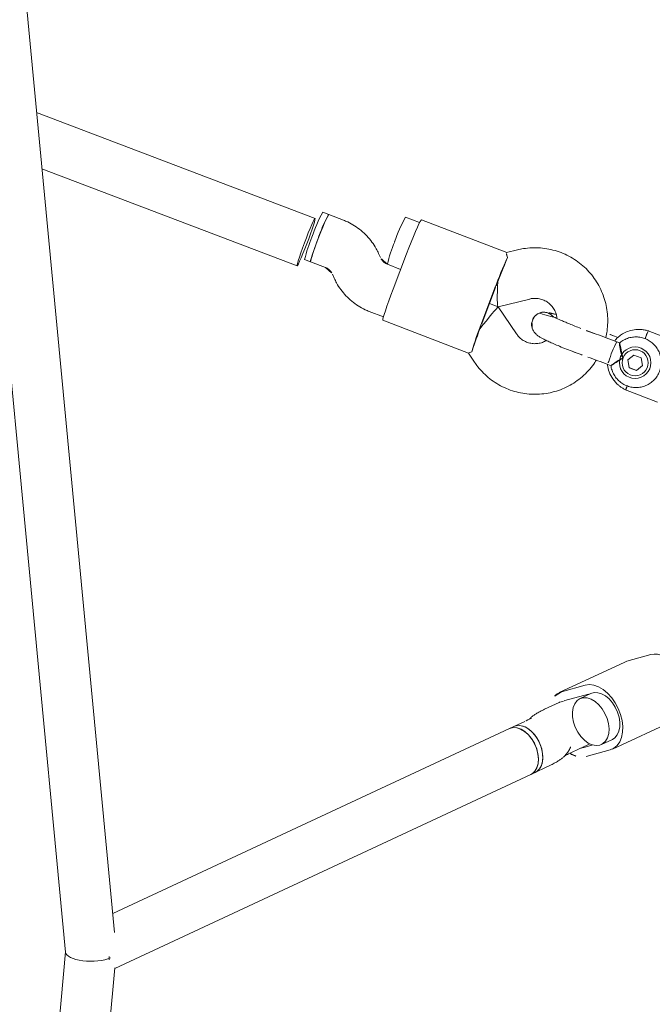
# Model space of a CAD drawing. Extents: x 5459245 to 5462690, y 5971016 to 5972523.
# Tile 159 of 198: x 5462453.423 to 5462453.623, y 5972213.204 to 5972213.515. Entities that reach past the tile are written whole.
import ezdxf

# ---------------------------------------------------------------- set-up
doc = ezdxf.new("R2010")
doc.units = 0
doc.layers.add('A_MAŁA ARCHITEKTURA', color=195, linetype='CONTINUOUS', lineweight=9)

# ---------------------------------------------------------------- blocks, each defined once
blk = doc.blocks.new('A$C43995eb0')
at = {"layer": 'A_MAŁA ARCHITEKTURA', "linetype": 'Continuous'}
for p, q in [((1345.96, 737.65), (1327.92, 751.71)), ((1768.35, 745.22), (1479.07, 629.05)), ((1313.83, 734.88), (1319.12, 729.11)), ((1346.24, 733.9), (1343.23, 736.24)), ((1351.82, 731.36), (1346.52, 737.13)), ((1349.82, 729.13), (1347.6, 731.55)), ((1481.63, 612.83), (1778.42, 732.02)), ((1319.12, 729.11), (1319.69, 728.59)), ((1319.69, 728.59), (1337.72, 714.53)), ((1347.71, 730.56), (1350.22, 728.61)), ((1353.31, 726.2), (1350.29, 728.55)), ((1351.5, 725.59), (1351.35, 725.58)), ((1333.39, 723.63), (1336.4, 721.28)), ((1339.16, 717.28), (1333.86, 723.04)), ((1331.86, 720.82), (1337.16, 715.05)), ((1363.59, 719.27), (1360.57, 721.63)), ((1364.8, 718.34), (1363.59, 719.27)), ((1339.5, 716.95), (1339.64, 716.84)), ((1340.45, 715.93), (1343.47, 713.58)), ((1479.24, 629.11), (1364.8, 718.34)), ((1350.73, 709.01), (1353.76, 706.66)), ((1353.76, 706.66), (1354.96, 705.72)), ((1354.96, 705.72), (1464.1, 620.63)), ((1242.94, 689.69), (1241.8, 700.47)), ((1221.97, 698.33), (1223.11, 687.55)), ((1231.71, 689.49), (1233.72, 690.97)), ((1233.72, 690.97), (1235.99, 689.97)), ((1231.71, 689.49), (1231.98, 687.02)), ((1236.18, 687.53), (1235.92, 690)), ((1235.99, 689.97), (1236.26, 687.49)), ((1231.98, 687.03), (1234.18, 686.06)), ((1234.25, 686.02), (1231.98, 687.02)), ((1234.18, 686.06), (1236.18, 687.53)), ((1234.18, 686.06), (1234.25, 686.02)), ((1236.26, 687.49), (1234.25, 686.02)), ((1236.18, 687.53), (1236.26, 687.49)), ((1238.38, 681.11), (1238.27, 682.13)), ((1230.58, 681.3), (1230.69, 680.3)), ((1242.91, 650.94), (1237.93, 641.91)), ((1231.19, 649.65), (1231.2, 649.64)), ((1237.96, 641.88), (1231.2, 649.64)), ((1238.27, 638.99), (1237.97, 641.86)), ((1255.22, 640.14), (1256.92, 643.22)), ((1219.14, 639.13), (1221.45, 636.47)), ((1232.86, 638.4), (1244.76, 639.7)), ((1233.09, 638.28), (1244.99, 639.58)), ((1258.24, 611.38), (1255.21, 640.2)), ((1221.44, 636.49), (1224.46, 607.78)), ((1469.14, 623.85), (1202.19, 453.79)), ((1208.15, 438.62), (1481.72, 612.89)), ((1257.77, 606.29), (1257.27, 611.05)), ((1225.49, 607.66), (1225.99, 602.91)), ((1248.13, 609.78), (1236.23, 608.48)), ((1241.9, 604.59), (1241.43, 609.05)), ((1240.99, 601.66), (1240.13, 600.59)), ((1252.59, 590.56), (1253.45, 591.62)), ((1235.8, 585.93), (1236.33, 580.93)), ((1252.24, 582.61), (1251.71, 587.6)), ((1252.45, 580.62), (1252.24, 582.61)), ((1236.33, 580.93), (1236.54, 578.94)), ((1264.7, 493.61), (1255.31, 579.39)), ((1239.41, 577.65), (1249.65, 484.02))]:
    blk.add_line(p, q, dxfattribs=at)
at = {"layer": 'A_MAŁA ARCHITEKTURA', "linetype": 'Continuous', "flags": 128}
for points in [[(1313.69, 744.43), (1313.1, 743.05), (1312.69, 741.67), (1312.44, 740.32), (1312.37, 739.02), (1312.48, 737.81), (1312.76, 736.7), (1313.21, 735.71), (1313.83, 734.88)], [(1346.52, 737.13), (1345.51, 737.96), (1344.28, 738.49), (1342.87, 738.69), (1341.34, 738.56), (1339.74, 738.11), (1338.12, 737.34), (1336.53, 736.29), (1335.04, 734.99), (1333.69, 733.49), (1332.52, 731.83), (1331.58, 730.07), (1330.9, 728.28), (1330.51, 726.51), (1330.41, 724.83), (1330.61, 723.28), (1331.1, 721.93), (1331.86, 720.82)], [(1343.23, 736.24), (1342.37, 736.73), (1341.24, 736.99), (1339.97, 736.92), (1338.64, 736.55), (1337.29, 735.88), (1335.98, 734.94), (1334.78, 733.78), (1333.74, 732.45), (1332.9, 731), (1332.31, 729.51), (1331.98, 728.03), (1331.94, 726.64), (1332.18, 725.4), (1332.7, 724.36), (1333.46, 723.57), (1333.46, 723.57)], [(1346.65, 733.52), (1345.76, 734.21), (1344.67, 734.59), (1343.43, 734.64), (1342.08, 734.36), (1340.7, 733.77), (1339.34, 732.88), (1338.08, 731.75), (1336.97, 730.43), (1336.07, 728.97), (1335.41, 727.45), (1335.02, 725.93), (1334.93, 724.49), (1335.14, 723.2), (1335.64, 722.11), (1336.4, 721.28), (1337.39, 720.74), (1338.57, 720.53), (1339.87, 720.64), (1341.25, 721.08), (1342.62, 721.82), (1343.94, 722.84), (1345.13, 724.07), (1346.14, 725.47), (1346.93, 726.97), (1347.46, 728.5), (1347.7, 729.98), (1347.64, 731.36), (1347.28, 732.55), (1346.65, 733.52)], [(1353.76, 706.66), (1353.34, 707.04), (1352.71, 708), (1352.35, 709.2), (1352.29, 710.57), (1352.53, 712.06), (1353.06, 713.59), (1353.85, 715.08), (1354.86, 716.48), (1356.05, 717.72), (1357.37, 718.73), (1358.74, 719.48), (1360.12, 719.91), (1361.42, 720.03), (1362.6, 719.81), (1363.59, 719.28), (1363.59, 719.27)], [(1363.59, 719.27), (1363.12, 719.58), (1362.03, 719.96), (1360.78, 720.01), (1359.44, 719.73), (1358.05, 719.14), (1356.7, 718.26), (1355.44, 717.13), (1354.33, 715.8), (1353.42, 714.34), (1352.76, 712.82), (1352.38, 711.31), (1352.29, 709.87), (1352.5, 708.57), (1352.99, 707.49), (1353.76, 706.66)], [(1364.8, 718.34), (1364.33, 718.64), (1363.23, 719.02), (1361.99, 719.07), (1360.64, 718.8), (1359.26, 718.2), (1357.9, 717.32), (1356.64, 716.19), (1355.53, 714.86), (1354.63, 713.4), (1353.97, 711.88), (1353.58, 710.37), (1353.49, 708.93), (1353.7, 707.64), (1354.2, 706.55), (1354.96, 705.72)], [(1354.02, 712.03), (1354.7, 713.55), (1355.63, 715), (1356.75, 716.3), (1358.03, 717.41), (1359.39, 718.27), (1360.77, 718.84), (1362.11, 719.08), (1363.34, 719), (1364.42, 718.59), (1364.8, 718.34)], [(1340.45, 715.93), (1340.36, 716), (1339.64, 716.84)], [(1354.96, 705.72), (1354.88, 705.78), (1354.14, 706.64), (1353.67, 707.75), (1353.49, 709.06), (1353.6, 710.51), (1354.02, 712.03)], [(1476.74, 625.8), (1477.46, 626.22), (1477.67, 626.32)], [(1258.24, 611.38), (1258.24, 611.37), (1258.02, 611.25), (1257.44, 611.09), (1256.5, 610.91), (1255.26, 610.7), (1253.75, 610.47), (1252.01, 610.24), (1250.12, 610), (1248.13, 609.78)], [(1236.23, 608.48), (1234.21, 608.27), (1232.23, 608.08), (1230.36, 607.92), (1228.66, 607.8), (1227.19, 607.71), (1226.01, 607.67), (1225.14, 607.67), (1224.62, 607.71), (1224.46, 607.78)], [(1236.33, 580.93), (1236.33, 580.93), (1236.55, 580.86), (1237.14, 580.85), (1238.05, 580.87), (1239.26, 580.94), (1240.71, 581.04), (1242.32, 581.18), (1244.02, 581.35), (1245.74, 581.54), (1247.39, 581.73), (1248.89, 581.93), (1250.18, 582.13), (1251.19, 582.3), (1251.88, 582.45), (1252.21, 582.57), (1252.24, 582.61)], [(1255.31, 579.39), (1255.13, 579.28), (1254.59, 579.14), (1253.72, 578.97), (1252.54, 578.78), (1251.12, 578.57), (1249.53, 578.37), (1247.83, 578.17), (1246.12, 577.98), (1244.46, 577.82), (1242.93, 577.7), (1241.62, 577.61), (1240.57, 577.57), (1239.84, 577.57), (1239.46, 577.61), (1239.45, 577.7), (1239.81, 577.83), (1240.52, 577.98), (1241.55, 578.17), (1242.86, 578.37), (1244.37, 578.57), (1246.03, 578.78), (1247.75, 578.97), (1249.44, 579.14), (1251.04, 579.28), (1252.47, 579.39), (1253.66, 579.46), (1254.56, 579.48), (1255.12, 579.46), (1255.31, 579.39)]]:
    blk.add_lwpolyline(points, dxfattribs=at)
at = {"layer": 'A_MAŁA ARCHITEKTURA', "linetype": 'Continuous'}
for centre, radius in [((1233.97, 688.5), 4.99), ((1233.97, 688.49), 4.12)]:
    blk.add_circle(centre, radius, dxfattribs=at)
for centre, radius, start, end in [((1346.63, 727.16), 6.67, 352.1726, 38.9895), ((1347.19, 726.73), 3.56, 31.8126, 42.4743), ((1336.49, 725.45), 3.56, 211.8126, 222.4743), ((1341.64, 719.55), 3.37, 222.5164, 233.5722), ((1341.18, 719.37), 5.9, 227.0278, 289.707), ((1230.9, 717.02), 36.72, 269.678, 280.2768), ((1237.5, 682.72), 1.83, 268.3502, 298.5727), ((1217.29, 772.85), 135.5, 272.286, 276.6941), ((1213.63, 796.65), 159.4, 276.2121, 276.5691), ((1215.15, 801.1), 163.66, 275.8625, 276.2132), ((1227.51, 798.16), 159.4, 276.2121, 276.5691), ((1235.41, 740.71), 101.58, 275.4112, 280.7866), ((1229.03, 802.62), 163.66, 275.8625, 276.2132), ((1231.55, 646.08), 42.76, 274.0179, 284.0119), ((1227.75, 645.44), 42.57, 267.6338, 279.1884), ((1241.89, 624.1), 42.76, 274.0179, 284.0119), ((1238.09, 623.46), 42.57, 267.6338, 279.1884), ((1238.3, 621.47), 42.57, 267.6338, 279.1884), ((1242.1, 622.11), 42.76, 274.0179, 284.0119)]:
    blk.add_arc(centre, radius, start, end, dxfattribs=at)
for centre, major_axis, ratio, start_param, end_param in [((1230.28, 638.52), (7.69, 3.35), 0.064493, 4.762163, 6.303536), ((1246.15, 640.25), (8.22, -1.66), 0.024351, 3.232279, 4.790168), ((1230.28, 638.52), (9.7, 1.03), 0.040057, 3.810953, 4.769818), ((1246.15, 640.25), (9.7, 1.03), 0.040057, 4.769818, 5.728683), ((1477.95, 619.98), (-3.67, 7.14), 0.381673, 3.177046, 5.594379), ((1477.95, 619.98), (-3.67, 7.14), 0.381673, 3.177046, 5.594379)]:
    blk.add_ellipse(centre, major_axis=major_axis, ratio=ratio, start_param=start_param, end_param=end_param, dxfattribs=at)
for points, knots in [([(1360.57, 721.63), (1360.34, 721.81), (1359.65, 722.34), (1358.55, 723.15), (1357.45, 723.89), (1356.47, 724.46), (1355.58, 724.89), (1354.6, 725.26), (1353.48, 725.53), (1352.43, 725.63), (1351.75, 725.6), (1351.5, 725.59)], [0, 0, 0, 0, 0.082629, 0.251558, 0.434984, 0.556634, 0.659094, 0.749996, 0.842652, 0.94313, 1, 1, 1, 1]), ([(1354.59, 725.24), (1354.51, 725.3), (1354.24, 725.49), (1353.78, 725.83), (1353.4, 726.12), (1353.31, 726.2)], [0, 0, 0, 0, 0.254969, 0.81473, 1, 1, 1, 1]), ([(1343.47, 713.58), (1343.7, 713.4), (1344.39, 712.87), (1345.49, 712.06), (1346.59, 711.32), (1347.57, 710.75), (1348.45, 710.31), (1349.13, 710.08), (1349.45, 709.97)], [0, 0, 0, 0, 0.110235, 0.335604, 0.580314, 0.742608, 0.8793, 1, 1, 1, 1]), ([(1348.87, 710.37), (1348.88, 710.36), (1348.91, 710.34), (1349.21, 710.15), (1349.71, 709.79), (1350.27, 709.38), (1350.64, 709.09), (1350.73, 709.01)], [0, 0, 0, 0, 0.160128, 0.372213, 0.622096, 0.906025, 1, 1, 1, 1]), ([(1238.24, 682.11), (1238.33, 682.17), (1238.88, 682.5), (1239.71, 683.35), (1240.66, 684.63), (1241.32, 686.09), (1241.67, 687.65), (1241.72, 689.25), (1241.44, 690.83), (1240.86, 692.32), (1239.99, 693.67), (1238.88, 694.81), (1237.56, 695.72), (1236.09, 696.34), (1234.53, 696.66), (1232.93, 696.66), (1231.36, 696.35), (1229.89, 695.74), (1228.56, 694.84), (1227.44, 693.7), (1226.57, 692.36), (1225.97, 690.88), (1225.68, 689.3), (1225.71, 687.7), (1226.05, 686.14), (1226.7, 684.68), (1227.62, 683.36), (1228.79, 682.29), (1229.81, 681.59), (1230.46, 681.36), (1230.61, 681.31)], [0, 0, 0, 0, 0.007885, 0.045596, 0.083321, 0.121058, 0.158803, 0.19655, 0.234295, 0.272031, 0.309757, 0.347468, 0.385167, 0.422855, 0.460535, 0.498213, 0.535893, 0.573581, 0.611281, 0.648994, 0.686722, 0.724461, 0.762207, 0.799954, 0.837698, 0.875432, 0.913154, 0.950863, 0.988559, 1, 1, 1, 1]), ([(1223.08, 687.74), (1223.15, 687.36), (1223.3, 686.58), (1223.82, 685.11), (1224.72, 683.48), (1226.09, 681.94), (1227.55, 680.82), (1228.97, 680.1), (1230.04, 679.7), (1230.63, 679.59), (1230.77, 679.56)], [0, 0, 0, 0, 0.09617, 0.199078, 0.390178, 0.562134, 0.71491, 0.848479, 0.962819, 1, 1, 1, 1]), ([(1225.76, 687.85), (1225.59, 687.82), (1225.09, 687.75), (1224.33, 687.67), (1223.6, 687.6), (1223.24, 687.59), (1223.11, 687.6), (1223.11, 687.61), (1223.11, 687.62)], [0, 0, 0, 0, 0.116406, 0.348483, 0.580532, 0.812536, 0.927268, 1, 1, 1, 1]), ([(1238.47, 681), (1238.5, 681.02), (1239.19, 681.39), (1240.36, 682.54), (1241.84, 684.51), (1242.58, 686.45), (1242.86, 687.97), (1242.95, 688.93), (1242.94, 689.57), (1242.93, 689.89)], [0, 0, 0, 0, 0.012338, 0.225827, 0.462459, 0.722197, 0.814184, 0.908756, 1, 1, 1, 1]), ([(1241.61, 689.55), (1241.75, 689.57), (1242.17, 689.61), (1242.65, 689.67), (1242.92, 689.73), (1242.92, 689.75), (1242.93, 689.76)], [0, 0, 0, 0, 0.165251, 0.51048, 0.855643, 1, 1, 1, 1]), ([(1230.6, 681.28), (1230.66, 681.29), (1230.78, 681.3), (1231.34, 681.63), (1232.12, 682.17), (1233.11, 682.97), (1233.9, 683.76), (1234.33, 684.27), (1234.42, 684.38), (1234.42, 684.39)], [0, 0, 0, 0, 0.163695, 0.33287, 0.509248, 0.707001, 0.936972, 0.998178, 1, 1, 1, 1]), ([(1234.42, 684.39), (1234.42, 684.38), (1234.58, 684.25), (1235.15, 683.82), (1236.16, 683.16), (1236.98, 682.73), (1237.57, 682.42), (1237.98, 682.23), (1238.28, 682.1), (1238.24, 682.12), (1238.23, 682.12)], [0, 0, 0, 0, 0.001893, 0.094038, 0.330725, 0.568669, 0.590916, 0.768151, 0.938755, 1, 1, 1, 1]), ([(1229.36, 679.99), (1229.44, 679.21), (1229.57, 677.9), (1229.67, 676.68), (1229.71, 676.19)], [0, 0, 0, 0, 0.593332, 1, 1, 1, 1]), ([(1230.69, 680.3), (1230.82, 679.12), (1231.08, 676.75), (1231.38, 674.48), (1231.52, 673.35)], [0, 0, 0, 0, 0.499904, 1, 1, 1, 1]), ([(1239.19, 674.35), (1239.04, 675.45), (1238.76, 677.65), (1238.5, 679.96), (1238.38, 681.11)], [0, 0, 0, 0, 0.4999, 1, 1, 1, 1]), ([(1231.11, 676.58), (1230.43, 676.4), (1228.88, 676.01), (1226.57, 675.04), (1224.2, 673.74), (1222.01, 672.16), (1220.01, 670.34), (1218.24, 668.3), (1216.72, 666.07), (1215.47, 663.67), (1214.51, 661.15), (1213.85, 658.53), (1213.5, 655.85), (1213.47, 653.15), (1213.75, 650.46), (1214.35, 647.83), (1215.24, 645.28), (1216.44, 642.86), (1217.75, 640.81), (1218.73, 639.62), (1219.14, 639.13)], [0, 0, 0, 0, 0.044741, 0.101875, 0.159018, 0.21617, 0.27333, 0.330499, 0.387675, 0.444856, 0.502041, 0.559227, 0.616411, 0.673593, 0.730769, 0.787939, 0.845101, 0.902255, 0.959399, 1, 1, 1, 1]), ([(1256.92, 643.22), (1257.19, 643.73), (1257.88, 645.05), (1258.73, 647.28), (1259.41, 649.89), (1259.77, 652.57), (1259.82, 655.27), (1259.56, 657.96), (1258.98, 660.6), (1258.09, 663.15), (1256.92, 665.58), (1255.47, 667.85), (1253.76, 669.94), (1251.82, 671.81), (1249.68, 673.44), (1247.35, 674.81), (1244.89, 675.9), (1242.31, 676.67), (1240.27, 677.1), (1239.1, 677.16), (1238.83, 677.17)], [0, 0, 0, 0, 0.038277, 0.097276, 0.156296, 0.215315, 0.274331, 0.333341, 0.392345, 0.451341, 0.510328, 0.569306, 0.628275, 0.687235, 0.746188, 0.805136, 0.864079, 0.92302, 0.981961, 1, 1, 1, 1]), ([(1231.52, 673.35), (1231.63, 672.52), (1231.84, 670.87), (1232.03, 669.15), (1232.12, 668.29)], [0, 0, 0, 0, 0.499861, 1, 1, 1, 1]), ([(1239.81, 669.09), (1239.72, 669.98), (1239.52, 671.78), (1239.3, 673.49), (1239.19, 674.35)], [0, 0, 0, 0, 0.499868, 1, 1, 1, 1]), ([(1234.13, 654.14), (1234.42, 653.95), (1235.03, 653.56), (1236.1, 653.43), (1237.15, 653.57), (1238.22, 653.93), (1239.11, 654.58), (1239.79, 655.46), (1240.22, 656.47), (1240.43, 657.53), (1240.48, 658.54), (1240.48, 659.51), (1240.45, 660.82), (1240.37, 662.45), (1240.25, 664.36), (1240.06, 666.62), (1239.9, 668.25), (1239.81, 669.09)], [0, 0, 0, 0, 0.06035, 0.12464, 0.173776, 0.214917, 0.259011, 0.309887, 0.363142, 0.411922, 0.474215, 0.541525, 0.629042, 0.708666, 0.798737, 0.89691, 1, 1, 1, 1]), ([(1232.12, 668.29), (1232.19, 667.61), (1232.33, 666.27), (1232.49, 664.39), (1232.61, 662.74), (1232.71, 661.01), (1232.76, 659.72), (1232.75, 658.89), (1232.76, 658.82), (1232.77, 658.79)], [0, 0, 0, 0, 0.1593251, 0.3139674, 0.4603221, 0.5954463, 0.8239124, 0.9175695, 1, 1, 1, 1]), ([(1231.2, 649.64), (1231.09, 649.77), (1230.66, 650.29), (1230.08, 651.3), (1229.6, 652.71), (1229.44, 654.2), (1229.6, 655.68), (1230.06, 657.11), (1230.81, 658.39), (1231.71, 659.42), (1232.43, 659.9), (1232.73, 660.1)], [0, 0, 0, 0, 0.044477, 0.168632, 0.292747, 0.416522, 0.539965, 0.663145, 0.78617, 0.909165, 1, 1, 1, 1]), ([(1240.46, 660.24), (1240.64, 660.14), (1241.24, 659.81), (1242.1, 658.96), (1242.96, 657.76), (1243.54, 656.38), (1243.82, 654.91), (1243.78, 653.42), (1243.47, 652.07), (1243.08, 651.29), (1242.91, 650.94)], [0, 0, 0, 0, 0.057039, 0.197112, 0.33704, 0.476683, 0.615956, 0.754844, 0.893402, 1, 1, 1, 1]), ([(1231.73, 659.33), (1231.75, 659.2), (1231.87, 658.53), (1232.12, 657.43), (1232.49, 656.49), (1232.68, 656.02)], [0, 0, 0, 0, 0.11113, 0.557985, 1, 1, 1, 1]), ([(1232.88, 658.85), (1232.76, 658.6), (1232.45, 657.96), (1232.43, 656.78), (1232.8, 655.54), (1233.41, 654.6), (1233.95, 654.26), (1234.13, 654.15)], [0, 0, 0, 0, 0.152916, 0.395813, 0.638708, 0.881633, 1, 1, 1, 1]), ([(1236.73, 653.42), (1236.3, 653.42), (1235.43, 653.41), (1234.21, 653.95), (1233.24, 654.82), (1232.6, 655.99), (1232.42, 657.28), (1232.53, 658.29), (1232.81, 658.76), (1232.86, 658.85)], [0, 0, 0, 0, 0.1600876, 0.3201754, 0.4802562, 0.640319, 0.8003571, 0.9603695, 1, 1, 1, 1]), ([(1238.98, 654.54), (1238.88, 654.42), (1238.5, 653.98), (1237.69, 653.6), (1237, 653.47), (1236.73, 653.42)], [0, 0, 0, 0, 0.1790695, 0.6839584, 1, 1, 1, 1]), ([(1254.42, 640.92), (1254.71, 640.63), (1255.17, 640.18), (1255.14, 640.19), (1255.13, 640.19)], [0, 0, 0, 0, 0.632359, 1, 1, 1, 1]), ([(1222.7, 637.47), (1222.37, 637.13), (1221.74, 636.46), (1221.55, 636.47), (1221.46, 636.48)], [0, 0, 0, 0, 0.5078139, 1, 1, 1, 1]), ([(1241.86, 604.61), (1241.87, 604.5), (1241.9, 604.02), (1241.79, 603.16), (1241.44, 602.27), (1241.1, 601.82), (1240.99, 601.66)], [0, 0, 0, 0, 0.108726, 0.462531, 0.815671, 1, 1, 1, 1]), ([(1253.45, 591.62), (1253.79, 592.07), (1254.64, 593.19), (1255.77, 595.14), (1256.77, 597.45), (1257.46, 599.88), (1257.85, 602.37), (1257.92, 604.52), (1257.81, 605.82), (1257.77, 606.29)], [0, 0, 0, 0, 0.108341, 0.268652, 0.429033, 0.589421, 0.74981, 0.910191, 1, 1, 1, 1]), ([(1240.13, 600.59), (1239.78, 600.14), (1238.93, 599.03), (1237.8, 597.08), (1236.8, 594.76), (1236.11, 592.34), (1235.73, 589.85), (1235.65, 587.7), (1235.76, 586.39), (1235.8, 585.93)], [0, 0, 0, 0, 0.108341, 0.268652, 0.429033, 0.589421, 0.74981, 0.910191, 1, 1, 1, 1]), ([(1251.71, 587.6), (1251.71, 587.72), (1251.67, 588.2), (1251.78, 589.06), (1252.13, 589.94), (1252.47, 590.4), (1252.59, 590.56)], [0, 0, 0, 0, 0.108726, 0.462531, 0.815671, 1, 1, 1, 1])]:
    blk.add_open_spline(points, degree=3, knots=knots, dxfattribs=at)

msp = doc.modelspace()

# ---------------------------------------------------------------- block references
at = {"layer": 'A_MAŁA ARCHITEKTURA', "xscale": 0.001, "yscale": 0.001, "zscale": 0.001, "rotation": 242.9301705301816}
msp.add_blockref('A$C43995eb0', (5462453.5658, 5972214.81866), dxfattribs=at)

doc.saveas('drawing.dxf')
